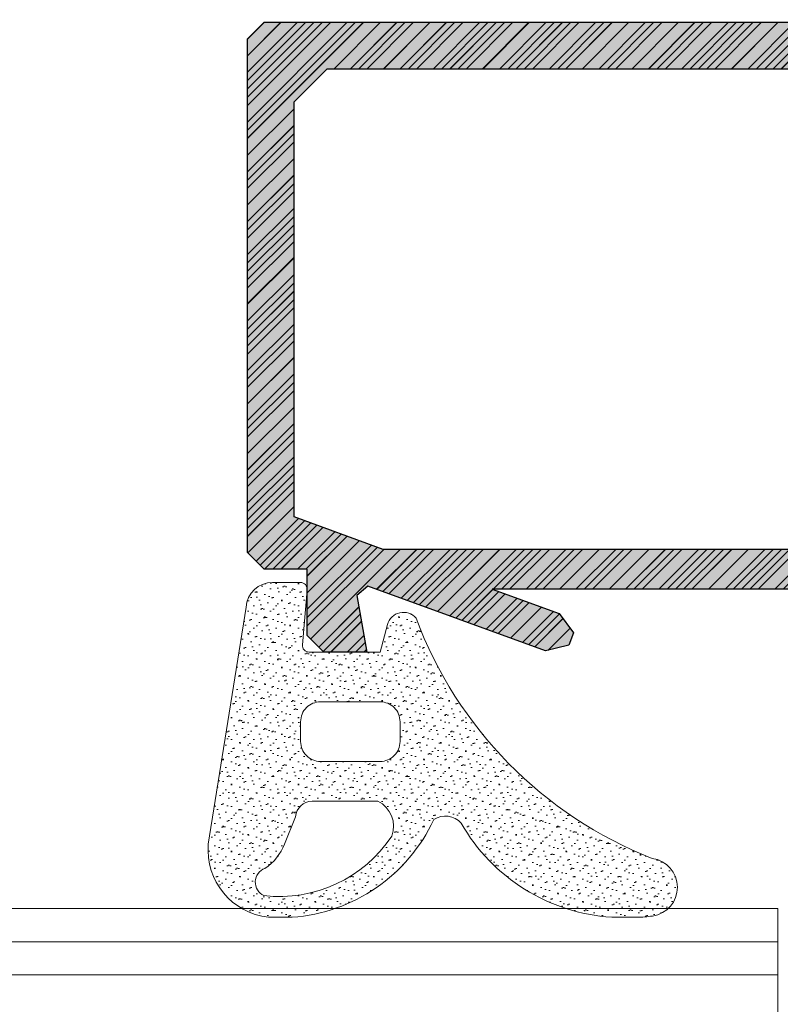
# Model space of a CAD drawing. Header units: inches. Extents: x -96941 to 10978768, y -673 to 1070890.
# Tile 167 of 256: x 61669 to 61692, y 3680 to 3709. Entities that reach past the tile are written whole.
import ezdxf
from ezdxf import colors
from ezdxf.entities.mleader import LeaderData, LeaderLine
from ezdxf.math import Vec2, Vec3

# ---------------------------------------------------------------- set-up
doc = ezdxf.new("R2010")
doc.units = ezdxf.units.IN
doc.linetypes.add('ACAD_ISO02W100', pattern=[15, 12, -3])
for name, color, linetype, lineweight in [('!_A_03_ČIARKOVANÁ', 41, 'ACAD_ISO02W100', 13), ('_MB_kreskowanie_profile_0.09', 7, 'Continuous', 9), ('_MB_kreskowanie_profile_0.09 @ 1', 7, 'Continuous', 9), ('_MB_kreskowanie_profile_0.09 @ 1.5', 7, 'Continuous', 9), ('_MB_kreskowanie_profile_0.09 @ 10', 7, 'Continuous', 9), ('_MB_kreskowanie_profile_0.09 @ 100', 7, 'Continuous', 9), ('_MB_kreskowanie_profile_0.09 @ 2', 7, 'Continuous', 9), ('_MB_kreskowanie_profile_0.09 @ 2.5', 7, 'Continuous', 9), ('_MB_kreskowanie_profile_0.09 @ 20', 7, 'Continuous', 9), ('_MB_kreskowanie_profile_0.09 @ 25', 7, 'Continuous', 9), ('_MB_kreskowanie_profile_0.09 @ 4', 7, 'Continuous', 9), ('_MB_kreskowanie_profile_0.09 @ 5', 7, 'Continuous', 9), ('_MB_kreskowanie_profile_0.09 @ 50', 7, 'Continuous', 9), ('_MB_kreskowanie_profile_0.09 @ 8', 7, 'Continuous', 9), ('_MB_kreskowanie_szklo_0.09', 157, 'Continuous', 9), ('_MB_kreskowanie_uszczelki_0.09', 252, 'Continuous', 9), ('_MB_kreskowanie_uszczelki_0.09 @ 1', 252, 'Continuous', 9), ('_MB_kreskowanie_uszczelki_0.09 @ 1.5', 252, 'Continuous', 9), ('_MB_kreskowanie_uszczelki_0.09 @ 10', 252, 'Continuous', 9), ('_MB_kreskowanie_uszczelki_0.09 @ 100', 252, 'Continuous', 9), ('_MB_kreskowanie_uszczelki_0.09 @ 2', 252, 'Continuous', 9), ('_MB_kreskowanie_uszczelki_0.09 @ 2.5', 252, 'Continuous', 9), ('_MB_kreskowanie_uszczelki_0.09 @ 20', 252, 'Continuous', 9), ('_MB_kreskowanie_uszczelki_0.09 @ 25', 252, 'Continuous', 9), ('_MB_kreskowanie_uszczelki_0.09 @ 4', 252, 'Continuous', 9), ('_MB_kreskowanie_uszczelki_0.09 @ 5', 252, 'Continuous', 9), ('_MB_kreskowanie_uszczelki_0.09 @ 50', 252, 'Continuous', 9), ('_MB_kreskowanie_uszczelki_0.09 @ 8', 252, 'Continuous', 9), ('_MB_profile_0.25', 7, 'Continuous', 25), ('_MB_solid', 7, 'Continuous', 0), ('_MB_szklo_0.15', 142, 'Continuous', 15), ('_MB_uszczelki_0.15', 140, 'Continuous', 15)]:
    doc.layers.add(name, color=color, linetype=linetype, lineweight=lineweight)
doc.layers.add('_MB_pomocnicze_niedrukowane', color=220, linetype='Continuous', lineweight=0, plot=False)
doc.styles.add('_MB_Calibri_Light_2.5', font='calibril.ttf', dxfattribs={"height": 2.5})
pattern_1 = [(315, (0, 0), (0.505139, 0.16838), [0, -0.47625])]
pattern_2 = [(315, (0, 0), (2.5257, 0.8419), [0, -2.38125])]
pattern_3 = [(315, (0, 0), (1.26285, 0.42095), [0, -1.190625])]
pattern_4 = [(315, (0, 0), (5.0514, 1.6838), [0, -4.7625])]
pattern_5 = [(315, (0, 0), (12.6285, 4.2095), [0, -11.9062])]
pattern_6 = [(315, (0, 0), (25.257, 8.42), [0, -23.812])]
pattern_7 = [(315, (0, 0), (1.01028, 0.33676), [0, -0.9525])]
pattern_8 = [(315, (0, 0), (2.02056, 0.67352), [0, -1.905])]
pattern_9 = [(315, (0, 0), (6.3142, 2.1047), [0, -5.9531])]
pattern_10 = [(315, (0, 0), (0.3788546, 0.126285), [0, -0.3571875])]
pattern_11 = [(315, (0, 0), (0.631424, 0.210475), [0, -0.595312])]

# ---------------------------------------------------------------- blocks, each defined once
blk = doc.blocks.new('*U3016')
at = {"layer": '_MB_kreskowanie_uszczelki_0.09 @ 1'}
h = blk.add_hatch(dxfattribs=at)
h.set_pattern_fill('DOTS', color=256, scale=0.15, angle=315, style=0)
h.paths.add_polyline_path([(3.648, 1.351, 0.395486), (2.85, 2.1), (2, 2.1, 0.440011), (1.801, 1.883), (1.946, 0.217, -0.440011), (1.747, 0), (-0.4, 0), (-0.622, 0.829, 0.603504), (-1.485, 1.025, -0.212642), (-8.609, -6.226, 0.868673), (-8.622, -7.963, 0.028616), (-8.151, -8), (-7.387, -8, 0.250807), (-2.846, -5.163, -0.380275), (-2.018, -5.055, 0.271533), (2.257, -8), (2.969, -8, 0.407657), (4.786, -5.792)])
h.paths.add_polyline_path([(1.4, -3.3), (-0.4, -3.3, -0.414214), (-1, -2.7), (-1, -2.1, -0.414214), (-0.4, -1.5), (1.4, -1.5, -0.414214), (2, -2.1), (2, -2.7, -0.414214)], flags=16)
h.paths.add_polyline_path([(2.152, -4.968), (2.49, -5.791, 0.161261), (3.076, -6.525, -0.66952), (3.109, -7.347, -0.282507), (-0.75, -5.551, -0.391889), (-0.329, -4.5), (1.653, -4.5, -0.395486)], flags=16)
at = {"layer": '_MB_kreskowanie_uszczelki_0.09 @ 1.5'}
h = blk.add_hatch(dxfattribs=at)
h.set_pattern_fill('DOTS', color=256, scale=0.15, angle=315, style=0)
h.set_pattern_definition(pattern_10)
h.paths.add_polyline_path([(3.648, 1.351, 0.395486), (2.85, 2.1), (2, 2.1, 0.440011), (1.801, 1.883), (1.946, 0.217, -0.440011), (1.747, 0), (-0.4, 0), (-0.622, 0.829, 0.603504), (-1.485, 1.025, -0.212642), (-8.609, -6.226, 0.868673), (-8.622, -7.963, 0.028616), (-8.151, -8), (-7.387, -8, 0.250807), (-2.846, -5.163, -0.380275), (-2.018, -5.055, 0.271533), (2.257, -8), (2.969, -8, 0.407657), (4.786, -5.792)])
h.paths.add_polyline_path([(1.4, -3.3), (-0.4, -3.3, -0.414214), (-1, -2.7), (-1, -2.1, -0.414214), (-0.4, -1.5), (1.4, -1.5, -0.414214), (2, -2.1), (2, -2.7, -0.414214)], flags=16)
h.paths.add_polyline_path([(2.152, -4.968), (2.49, -5.791, 0.161261), (3.076, -6.525, -0.66952), (3.109, -7.347, -0.282507), (-0.75, -5.551, -0.391889), (-0.329, -4.5), (1.653, -4.5, -0.395486)], flags=16)
at = {"layer": '_MB_kreskowanie_uszczelki_0.09 @ 10'}
h = blk.add_hatch(dxfattribs=at)
h.set_pattern_fill('DOTS', color=256, scale=0.15, angle=315, style=0)
h.set_pattern_definition(pattern_2)
h.paths.add_polyline_path([(3.648, 1.351, 0.395486), (2.85, 2.1), (2, 2.1, 0.440011), (1.801, 1.883), (1.946, 0.217, -0.440011), (1.747, 0), (-0.4, 0), (-0.622, 0.829, 0.603504), (-1.485, 1.025, -0.212642), (-8.609, -6.226, 0.868673), (-8.622, -7.963, 0.028616), (-8.151, -8), (-7.387, -8, 0.250807), (-2.846, -5.163, -0.380275), (-2.018, -5.055, 0.271533), (2.257, -8), (2.969, -8, 0.407657), (4.786, -5.792)])
h.paths.add_polyline_path([(1.4, -3.3), (-0.4, -3.3, -0.414214), (-1, -2.7), (-1, -2.1, -0.414214), (-0.4, -1.5), (1.4, -1.5, -0.414214), (2, -2.1), (2, -2.7, -0.414214)], flags=16)
h.paths.add_polyline_path([(2.152, -4.968), (2.49, -5.791, 0.161261), (3.076, -6.525, -0.66952), (3.109, -7.347, -0.282507), (-0.75, -5.551, -0.391889), (-0.329, -4.5), (1.653, -4.5, -0.395486)], flags=16)
at = {"layer": '_MB_kreskowanie_uszczelki_0.09 @ 100'}
h = blk.add_hatch(dxfattribs=at)
h.set_pattern_fill('DOTS', color=256, scale=0.15, angle=315, style=0)
h.set_pattern_definition(pattern_6)
h.paths.add_polyline_path([(3.648, 1.351, 0.395486), (2.85, 2.1), (2, 2.1, 0.440011), (1.801, 1.883), (1.946, 0.217, -0.440011), (1.747, 0), (-0.4, 0), (-0.622, 0.829, 0.603504), (-1.485, 1.025, -0.212642), (-8.609, -6.226, 0.868673), (-8.622, -7.963, 0.028616), (-8.151, -8), (-7.387, -8, 0.250807), (-2.846, -5.163, -0.380275), (-2.018, -5.055, 0.271533), (2.257, -8), (2.969, -8, 0.407657), (4.786, -5.792)])
h.paths.add_polyline_path([(1.4, -3.3), (-0.4, -3.3, -0.414214), (-1, -2.7), (-1, -2.1, -0.414214), (-0.4, -1.5), (1.4, -1.5, -0.414214), (2, -2.1), (2, -2.7, -0.414214)], flags=16)
h.paths.add_polyline_path([(2.152, -4.968), (2.49, -5.791, 0.161261), (3.076, -6.525, -0.66952), (3.109, -7.347, -0.282507), (-0.75, -5.551, -0.391889), (-0.329, -4.5), (1.653, -4.5, -0.395486)], flags=16)
at = {"layer": '_MB_kreskowanie_uszczelki_0.09 @ 2'}
h = blk.add_hatch(dxfattribs=at)
h.set_pattern_fill('DOTS', color=256, scale=0.15, angle=315, style=0)
h.set_pattern_definition(pattern_1)
h.paths.add_polyline_path([(3.648, 1.351, 0.395486), (2.85, 2.1), (2, 2.1, 0.440011), (1.801, 1.883), (1.946, 0.217, -0.440011), (1.747, 0), (-0.4, 0), (-0.622, 0.829, 0.603504), (-1.485, 1.025, -0.212642), (-8.609, -6.226, 0.868673), (-8.622, -7.963, 0.028616), (-8.151, -8), (-7.387, -8, 0.250807), (-2.846, -5.163, -0.380275), (-2.018, -5.055, 0.271533), (2.257, -8), (2.969, -8, 0.407657), (4.786, -5.792)])
h.paths.add_polyline_path([(1.4, -3.3), (-0.4, -3.3, -0.414214), (-1, -2.7), (-1, -2.1, -0.414214), (-0.4, -1.5), (1.4, -1.5, -0.414214), (2, -2.1), (2, -2.7, -0.414214)], flags=16)
h.paths.add_polyline_path([(2.152, -4.968), (2.49, -5.791, 0.161261), (3.076, -6.525, -0.66952), (3.109, -7.347, -0.282507), (-0.75, -5.551, -0.391889), (-0.329, -4.5), (1.653, -4.5, -0.395486)], flags=16)
at = {"layer": '_MB_kreskowanie_uszczelki_0.09 @ 2.5'}
h = blk.add_hatch(dxfattribs=at)
h.set_pattern_fill('DOTS', color=256, scale=0.15, angle=315, style=0)
h.set_pattern_definition(pattern_11)
h.paths.add_polyline_path([(3.648, 1.351, 0.395486), (2.85, 2.1), (2, 2.1, 0.440011), (1.801, 1.883), (1.946, 0.217, -0.440011), (1.747, 0), (-0.4, 0), (-0.622, 0.829, 0.603504), (-1.485, 1.025, -0.212642), (-8.609, -6.226, 0.868673), (-8.622, -7.963, 0.028616), (-8.151, -8), (-7.387, -8, 0.250807), (-2.846, -5.163, -0.380275), (-2.018, -5.055, 0.271533), (2.257, -8), (2.969, -8, 0.407657), (4.786, -5.792)])
h.paths.add_polyline_path([(1.4, -3.3), (-0.4, -3.3, -0.414214), (-1, -2.7), (-1, -2.1, -0.414214), (-0.4, -1.5), (1.4, -1.5, -0.414214), (2, -2.1), (2, -2.7, -0.414214)], flags=16)
h.paths.add_polyline_path([(2.152, -4.968), (2.49, -5.791, 0.161261), (3.076, -6.525, -0.66952), (3.109, -7.347, -0.282507), (-0.75, -5.551, -0.391889), (-0.329, -4.5), (1.653, -4.5, -0.395486)], flags=16)
at = {"layer": '_MB_kreskowanie_uszczelki_0.09 @ 20'}
h = blk.add_hatch(dxfattribs=at)
h.set_pattern_fill('DOTS', color=256, scale=0.15, angle=315, style=0)
h.set_pattern_definition(pattern_4)
h.paths.add_polyline_path([(3.648, 1.351, 0.395486), (2.85, 2.1), (2, 2.1, 0.440011), (1.801, 1.883), (1.946, 0.217, -0.440011), (1.747, 0), (-0.4, 0), (-0.622, 0.829, 0.603504), (-1.485, 1.025, -0.212642), (-8.609, -6.226, 0.868673), (-8.622, -7.963, 0.028616), (-8.151, -8), (-7.387, -8, 0.250807), (-2.846, -5.163, -0.380275), (-2.018, -5.055, 0.271533), (2.257, -8), (2.969, -8, 0.407657), (4.786, -5.792)])
h.paths.add_polyline_path([(1.4, -3.3), (-0.4, -3.3, -0.414214), (-1, -2.7), (-1, -2.1, -0.414214), (-0.4, -1.5), (1.4, -1.5, -0.414214), (2, -2.1), (2, -2.7, -0.414214)], flags=16)
h.paths.add_polyline_path([(2.152, -4.968), (2.49, -5.791, 0.161261), (3.076, -6.525, -0.66952), (3.109, -7.347, -0.282507), (-0.75, -5.551, -0.391889), (-0.329, -4.5), (1.653, -4.5, -0.395486)], flags=16)
at = {"layer": '_MB_kreskowanie_uszczelki_0.09 @ 25'}
h = blk.add_hatch(dxfattribs=at)
h.set_pattern_fill('DOTS', color=256, scale=0.15, angle=315, style=0)
h.set_pattern_definition(pattern_9)
h.paths.add_polyline_path([(3.648, 1.351, 0.395486), (2.85, 2.1), (2, 2.1, 0.440011), (1.801, 1.883), (1.946, 0.217, -0.440011), (1.747, 0), (-0.4, 0), (-0.622, 0.829, 0.603504), (-1.485, 1.025, -0.212642), (-8.609, -6.226, 0.868673), (-8.622, -7.963, 0.028616), (-8.151, -8), (-7.387, -8, 0.250807), (-2.846, -5.163, -0.380275), (-2.018, -5.055, 0.271533), (2.257, -8), (2.969, -8, 0.407657), (4.786, -5.792)])
h.paths.add_polyline_path([(1.4, -3.3), (-0.4, -3.3, -0.414214), (-1, -2.7), (-1, -2.1, -0.414214), (-0.4, -1.5), (1.4, -1.5, -0.414214), (2, -2.1), (2, -2.7, -0.414214)], flags=16)
h.paths.add_polyline_path([(2.152, -4.968), (2.49, -5.791, 0.161261), (3.076, -6.525, -0.66952), (3.109, -7.347, -0.282507), (-0.75, -5.551, -0.391889), (-0.329, -4.5), (1.653, -4.5, -0.395486)], flags=16)
at = {"layer": '_MB_kreskowanie_uszczelki_0.09 @ 4'}
h = blk.add_hatch(dxfattribs=at)
h.set_pattern_fill('DOTS', color=256, scale=0.15, angle=315, style=0)
h.set_pattern_definition(pattern_7)
h.paths.add_polyline_path([(3.648, 1.351, 0.395486), (2.85, 2.1), (2, 2.1, 0.440011), (1.801, 1.883), (1.946, 0.217, -0.440011), (1.747, 0), (-0.4, 0), (-0.622, 0.829, 0.603504), (-1.485, 1.025, -0.212642), (-8.609, -6.226, 0.868673), (-8.622, -7.963, 0.028616), (-8.151, -8), (-7.387, -8, 0.250807), (-2.846, -5.163, -0.380275), (-2.018, -5.055, 0.271533), (2.257, -8), (2.969, -8, 0.407657), (4.786, -5.792)])
h.paths.add_polyline_path([(1.4, -3.3), (-0.4, -3.3, -0.414214), (-1, -2.7), (-1, -2.1, -0.414214), (-0.4, -1.5), (1.4, -1.5, -0.414214), (2, -2.1), (2, -2.7, -0.414214)], flags=16)
h.paths.add_polyline_path([(2.152, -4.968), (2.49, -5.791, 0.161261), (3.076, -6.525, -0.66952), (3.109, -7.347, -0.282507), (-0.75, -5.551, -0.391889), (-0.329, -4.5), (1.653, -4.5, -0.395486)], flags=16)
at = {"layer": '_MB_kreskowanie_uszczelki_0.09 @ 5'}
h = blk.add_hatch(dxfattribs=at)
h.set_pattern_fill('DOTS', color=256, scale=0.15, angle=315, style=0)
h.set_pattern_definition(pattern_3)
h.paths.add_polyline_path([(3.648, 1.351, 0.395486), (2.85, 2.1), (2, 2.1, 0.440011), (1.801, 1.883), (1.946, 0.217, -0.440011), (1.747, 0), (-0.4, 0), (-0.622, 0.829, 0.603504), (-1.485, 1.025, -0.212642), (-8.609, -6.226, 0.868673), (-8.622, -7.963, 0.028616), (-8.151, -8), (-7.387, -8, 0.250807), (-2.846, -5.163, -0.380275), (-2.018, -5.055, 0.271533), (2.257, -8), (2.969, -8, 0.407657), (4.786, -5.792)])
h.paths.add_polyline_path([(1.4, -3.3), (-0.4, -3.3, -0.414214), (-1, -2.7), (-1, -2.1, -0.414214), (-0.4, -1.5), (1.4, -1.5, -0.414214), (2, -2.1), (2, -2.7, -0.414214)], flags=16)
h.paths.add_polyline_path([(2.152, -4.968), (2.49, -5.791, 0.161261), (3.076, -6.525, -0.66952), (3.109, -7.347, -0.282507), (-0.75, -5.551, -0.391889), (-0.329, -4.5), (1.653, -4.5, -0.395486)], flags=16)
at = {"layer": '_MB_kreskowanie_uszczelki_0.09 @ 50'}
h = blk.add_hatch(dxfattribs=at)
h.set_pattern_fill('DOTS', color=256, scale=0.15, angle=315, style=0)
h.set_pattern_definition(pattern_5)
h.paths.add_polyline_path([(3.648, 1.351, 0.395486), (2.85, 2.1), (2, 2.1, 0.440011), (1.801, 1.883), (1.946, 0.217, -0.440011), (1.747, 0), (-0.4, 0), (-0.622, 0.829, 0.603504), (-1.485, 1.025, -0.212642), (-8.609, -6.226, 0.868673), (-8.622, -7.963, 0.028616), (-8.151, -8), (-7.387, -8, 0.250807), (-2.846, -5.163, -0.380275), (-2.018, -5.055, 0.271533), (2.257, -8), (2.969, -8, 0.407657), (4.786, -5.792)])
h.paths.add_polyline_path([(1.4, -3.3), (-0.4, -3.3, -0.414214), (-1, -2.7), (-1, -2.1, -0.414214), (-0.4, -1.5), (1.4, -1.5, -0.414214), (2, -2.1), (2, -2.7, -0.414214)], flags=16)
h.paths.add_polyline_path([(2.152, -4.968), (2.49, -5.791, 0.161261), (3.076, -6.525, -0.66952), (3.109, -7.347, -0.282507), (-0.75, -5.551, -0.391889), (-0.329, -4.5), (1.653, -4.5, -0.395486)], flags=16)
at = {"layer": '_MB_kreskowanie_uszczelki_0.09 @ 8'}
h = blk.add_hatch(dxfattribs=at)
h.set_pattern_fill('DOTS', color=256, scale=0.15, angle=315, style=0)
h.set_pattern_definition(pattern_8)
h.paths.add_polyline_path([(3.648, 1.351, 0.395486), (2.85, 2.1), (2, 2.1, 0.440011), (1.801, 1.883), (1.946, 0.217, -0.440011), (1.747, 0), (-0.4, 0), (-0.622, 0.829, 0.603504), (-1.485, 1.025, -0.212642), (-8.609, -6.226, 0.868673), (-8.622, -7.963, 0.028616), (-8.151, -8), (-7.387, -8, 0.250807), (-2.846, -5.163, -0.380275), (-2.018, -5.055, 0.271533), (2.257, -8), (2.969, -8, 0.407657), (4.786, -5.792)])
h.paths.add_polyline_path([(1.4, -3.3), (-0.4, -3.3, -0.414214), (-1, -2.7), (-1, -2.1, -0.414214), (-0.4, -1.5), (1.4, -1.5, -0.414214), (2, -2.1), (2, -2.7, -0.414214)], flags=16)
h.paths.add_polyline_path([(2.152, -4.968), (2.49, -5.791, 0.161261), (3.076, -6.525, -0.66952), (3.109, -7.347, -0.282507), (-0.75, -5.551, -0.391889), (-0.329, -4.5), (1.653, -4.5, -0.395486)], flags=16)
blk = doc.blocks.new('-120542_8mm')
at = {"layer": '_MB_uszczelki_0.15'}
blk.add_lwpolyline([(1.747, 0), (-0.4, 0), (-0.622, 0.829, 0.603504), (-1.485, 1.025, -0.212642), (-8.609, -6.226, 0.868673), (-8.622, -7.963, 0.028616), (-8.151, -8), (-7.387, -8, 0.250807), (-2.846, -5.163), (-2.846, -5.163), (-2.846, -5.163, -0.380275), (-2.018, -5.055, 0.271533), (2.257, -8), (2.969, -8, 0.407657), (4.786, -5.792), (3.648, 1.351, 0.395486), (2.85, 2.1), (2, 2.1, 0.440011), (1.801, 1.883), (1.946, 0.217, -0.440011), (1.747, 0)], format="xyb", dxfattribs=at)
for points in [[(-1, -2.1, -0.414214), (-0.4, -1.5), (1.4, -1.5, -0.414214), (2, -2.1), (2, -2.7, -0.414214), (1.4, -3.3), (-0.4, -3.3, -0.414214), (-1, -2.7)], [(-0.75, -5.551, -0.391889), (-0.329, -4.5), (1.653, -4.5, -0.395486), (2.152, -4.968), (2.49, -5.791, 0.161261), (3.076, -6.525, -0.66952), (3.109, -7.347, -0.282507)]]:
    blk.add_lwpolyline(points, format="xyb", close=True, dxfattribs=at)
at = {"layer": '_MB_kreskowanie_uszczelki_0.09', "lineweight": 30}
blk.add_blockref('*U3016', (0, 0), dxfattribs=at)
blk = doc.blocks.new('*U576')
blk.add_blockref('-120542_8mm', (0, 0))
blk = doc.blocks.new('_None')
blk = doc.blocks.new('*U3096')
at = {"layer": '_MB_kreskowanie_profile_0.09 @ 1'}
h = blk.add_hatch(dxfattribs=at)
h.set_pattern_fill('JIS_WOOD', color=256, scale=0.5)
h.paths.add_polyline_path([(17.1, 14.617), (17.836, 12.595), (18.417, 12.168), (18.793, 12.305), (18.964, 13.005), (17.011, 18.37), (17.29, 18.702), (19, 18.4), (19, 19.7), (18.5, 20.2), (16.5, 20.2), (16.5, 21.5), (16, 22), (0.5, 22), (0, 21.5), (0, 0), (1.2, 0), (1.2, 0.3), (1.4, 0.5), (3.9, 0.5), (4.1, 0.3), (4.1, -2.2), (3.85, -2.2), (3.85, -2.44), (4, -3), (5, -3), (5.3, -2.7), (5.3, -1.5), (5.8, -1), (13.815, -1), (14.313, -1.45, 0.251381), (15.633, -3.411), (15.9, -3.853), (15.9, -4), (16.4, -4.5), (16.6, -4.5), (17.098, -4.046), (17.463, -3.61), (17.89, -3.45), (18.108, -3.4), (18.6, -3.4), (19.1, -2.9), (19.1, -2.4), (18.9, -2.2), (17.683, -2.2), (17.592, -2.231, -1.47507), (16.934, 0.093), (17.1, 0.242)])
h.paths.add_polyline_path([(15.633, 1.011, 0.121296), (14.74, 0.217), (14.328, 0), (5.8, 0), (5.3, 0.5), (5.3, 0.797), (4.397, 1.7), (1.9, 1.7), (1.4, 2.2), (1.4, 19.6), (2.4, 20.6), (14.923, 20.6), (15.9, 17.914), (15.9, 1.453)], flags=16)
at = {"layer": '_MB_kreskowanie_profile_0.09 @ 1.5'}
h = blk.add_hatch(dxfattribs=at)
h.set_pattern_fill('JIS_WOOD', color=256, scale=0.5)
h.set_pattern_definition([(45, (0, 0), (-0.375, 0.375), [])])
h.paths.add_polyline_path([(17.1, 14.617), (17.836, 12.595), (18.417, 12.168), (18.793, 12.305), (18.964, 13.005), (17.011, 18.37), (17.29, 18.702), (19, 18.4), (19, 19.7), (18.5, 20.2), (16.5, 20.2), (16.5, 21.5), (16, 22), (0.5, 22), (0, 21.5), (0, 0), (1.2, 0), (1.2, 0.3), (1.4, 0.5), (3.9, 0.5), (4.1, 0.3), (4.1, -2.2), (3.85, -2.2), (3.85, -2.44), (4, -3), (5, -3), (5.3, -2.7), (5.3, -1.5), (5.8, -1), (13.815, -1), (14.313, -1.45, 0.251381), (15.633, -3.411), (15.9, -3.853), (15.9, -4), (16.4, -4.5), (16.6, -4.5), (17.098, -4.046), (17.463, -3.61), (17.89, -3.45), (18.108, -3.4), (18.6, -3.4), (19.1, -2.9), (19.1, -2.4), (18.9, -2.2), (17.683, -2.2), (17.592, -2.231, -1.47507), (16.934, 0.093), (17.1, 0.242)])
h.paths.add_polyline_path([(15.633, 1.011, 0.121296), (14.74, 0.217), (14.328, 0), (5.8, 0), (5.3, 0.5), (5.3, 0.797), (4.397, 1.7), (1.9, 1.7), (1.4, 2.2), (1.4, 19.6), (2.4, 20.6), (14.923, 20.6), (15.9, 17.914), (15.9, 1.453)], flags=16)
at = {"layer": '_MB_kreskowanie_profile_0.09 @ 10'}
h = blk.add_hatch(dxfattribs=at)
h.set_pattern_fill('JIS_WOOD', color=256, scale=0.5)
h.set_pattern_definition([(45, (0, 0), (-2.5, 2.5), [])])
h.paths.add_polyline_path([(17.1, 14.617), (17.836, 12.595), (18.417, 12.168), (18.793, 12.305), (18.964, 13.005), (17.011, 18.37), (17.29, 18.702), (19, 18.4), (19, 19.7), (18.5, 20.2), (16.5, 20.2), (16.5, 21.5), (16, 22), (0.5, 22), (0, 21.5), (0, 0), (1.2, 0), (1.2, 0.3), (1.4, 0.5), (3.9, 0.5), (4.1, 0.3), (4.1, -2.2), (3.85, -2.2), (3.85, -2.44), (4, -3), (5, -3), (5.3, -2.7), (5.3, -1.5), (5.8, -1), (13.815, -1), (14.313, -1.45, 0.251381), (15.633, -3.411), (15.9, -3.853), (15.9, -4), (16.4, -4.5), (16.6, -4.5), (17.098, -4.046), (17.463, -3.61), (17.89, -3.45), (18.108, -3.4), (18.6, -3.4), (19.1, -2.9), (19.1, -2.4), (18.9, -2.2), (17.683, -2.2), (17.592, -2.231, -1.47507), (16.934, 0.093), (17.1, 0.242)])
h.paths.add_polyline_path([(15.633, 1.011, 0.121296), (14.74, 0.217), (14.328, 0), (5.8, 0), (5.3, 0.5), (5.3, 0.797), (4.397, 1.7), (1.9, 1.7), (1.4, 2.2), (1.4, 19.6), (2.4, 20.6), (14.923, 20.6), (15.9, 17.914), (15.9, 1.453)], flags=16)
at = {"layer": '_MB_kreskowanie_profile_0.09 @ 100'}
h = blk.add_hatch(dxfattribs=at)
h.set_pattern_fill('JIS_WOOD', color=256, scale=0.5)
h.set_pattern_definition([(45, (0, 0), (-25, 25), [])])
h.paths.add_polyline_path([(17.1, 14.617), (17.836, 12.595), (18.417, 12.168), (18.793, 12.305), (18.964, 13.005), (17.011, 18.37), (17.29, 18.702), (19, 18.4), (19, 19.7), (18.5, 20.2), (16.5, 20.2), (16.5, 21.5), (16, 22), (0.5, 22), (0, 21.5), (0, 0), (1.2, 0), (1.2, 0.3), (1.4, 0.5), (3.9, 0.5), (4.1, 0.3), (4.1, -2.2), (3.85, -2.2), (3.85, -2.44), (4, -3), (5, -3), (5.3, -2.7), (5.3, -1.5), (5.8, -1), (13.815, -1), (14.313, -1.45, 0.251381), (15.633, -3.411), (15.9, -3.853), (15.9, -4), (16.4, -4.5), (16.6, -4.5), (17.098, -4.046), (17.463, -3.61), (17.89, -3.45), (18.108, -3.4), (18.6, -3.4), (19.1, -2.9), (19.1, -2.4), (18.9, -2.2), (17.683, -2.2), (17.592, -2.231, -1.47507), (16.934, 0.093), (17.1, 0.242)])
h.paths.add_polyline_path([(15.633, 1.011, 0.121296), (14.74, 0.217), (14.328, 0), (5.8, 0), (5.3, 0.5), (5.3, 0.797), (4.397, 1.7), (1.9, 1.7), (1.4, 2.2), (1.4, 19.6), (2.4, 20.6), (14.923, 20.6), (15.9, 17.914), (15.9, 1.453)], flags=16)
at = {"layer": '_MB_kreskowanie_profile_0.09 @ 2'}
h = blk.add_hatch(dxfattribs=at)
h.set_pattern_fill('JIS_WOOD', color=256, scale=0.5)
h.set_pattern_definition([(45, (0, 0), (-0.5, 0.5), [])])
h.paths.add_polyline_path([(17.1, 14.617), (17.836, 12.595), (18.417, 12.168), (18.793, 12.305), (18.964, 13.005), (17.011, 18.37), (17.29, 18.702), (19, 18.4), (19, 19.7), (18.5, 20.2), (16.5, 20.2), (16.5, 21.5), (16, 22), (0.5, 22), (0, 21.5), (0, 0), (1.2, 0), (1.2, 0.3), (1.4, 0.5), (3.9, 0.5), (4.1, 0.3), (4.1, -2.2), (3.85, -2.2), (3.85, -2.44), (4, -3), (5, -3), (5.3, -2.7), (5.3, -1.5), (5.8, -1), (13.815, -1), (14.313, -1.45, 0.251381), (15.633, -3.411), (15.9, -3.853), (15.9, -4), (16.4, -4.5), (16.6, -4.5), (17.098, -4.046), (17.463, -3.61), (17.89, -3.45), (18.108, -3.4), (18.6, -3.4), (19.1, -2.9), (19.1, -2.4), (18.9, -2.2), (17.683, -2.2), (17.592, -2.231, -1.47507), (16.934, 0.093), (17.1, 0.242)])
h.paths.add_polyline_path([(15.633, 1.011, 0.121296), (14.74, 0.217), (14.328, 0), (5.8, 0), (5.3, 0.5), (5.3, 0.797), (4.397, 1.7), (1.9, 1.7), (1.4, 2.2), (1.4, 19.6), (2.4, 20.6), (14.923, 20.6), (15.9, 17.914), (15.9, 1.453)], flags=16)
at = {"layer": '_MB_kreskowanie_profile_0.09 @ 2.5'}
h = blk.add_hatch(dxfattribs=at)
h.set_pattern_fill('JIS_WOOD', color=256, scale=0.5)
h.set_pattern_definition([(45, (0, 0), (-0.625, 0.625), [])])
h.paths.add_polyline_path([(17.1, 14.617), (17.836, 12.595), (18.417, 12.168), (18.793, 12.305), (18.964, 13.005), (17.011, 18.37), (17.29, 18.702), (19, 18.4), (19, 19.7), (18.5, 20.2), (16.5, 20.2), (16.5, 21.5), (16, 22), (0.5, 22), (0, 21.5), (0, 0), (1.2, 0), (1.2, 0.3), (1.4, 0.5), (3.9, 0.5), (4.1, 0.3), (4.1, -2.2), (3.85, -2.2), (3.85, -2.44), (4, -3), (5, -3), (5.3, -2.7), (5.3, -1.5), (5.8, -1), (13.815, -1), (14.313, -1.45, 0.251381), (15.633, -3.411), (15.9, -3.853), (15.9, -4), (16.4, -4.5), (16.6, -4.5), (17.098, -4.046), (17.463, -3.61), (17.89, -3.45), (18.108, -3.4), (18.6, -3.4), (19.1, -2.9), (19.1, -2.4), (18.9, -2.2), (17.683, -2.2), (17.592, -2.231, -1.47507), (16.934, 0.093), (17.1, 0.242)])
h.paths.add_polyline_path([(15.633, 1.011, 0.121296), (14.74, 0.217), (14.328, 0), (5.8, 0), (5.3, 0.5), (5.3, 0.797), (4.397, 1.7), (1.9, 1.7), (1.4, 2.2), (1.4, 19.6), (2.4, 20.6), (14.923, 20.6), (15.9, 17.914), (15.9, 1.453)], flags=16)
at = {"layer": '_MB_kreskowanie_profile_0.09 @ 20'}
h = blk.add_hatch(dxfattribs=at)
h.set_pattern_fill('JIS_WOOD', color=256, scale=0.5)
h.set_pattern_definition([(45, (0, 0), (-5, 5), [])])
h.paths.add_polyline_path([(17.1, 14.617), (17.836, 12.595), (18.417, 12.168), (18.793, 12.305), (18.964, 13.005), (17.011, 18.37), (17.29, 18.702), (19, 18.4), (19, 19.7), (18.5, 20.2), (16.5, 20.2), (16.5, 21.5), (16, 22), (0.5, 22), (0, 21.5), (0, 0), (1.2, 0), (1.2, 0.3), (1.4, 0.5), (3.9, 0.5), (4.1, 0.3), (4.1, -2.2), (3.85, -2.2), (3.85, -2.44), (4, -3), (5, -3), (5.3, -2.7), (5.3, -1.5), (5.8, -1), (13.815, -1), (14.313, -1.45, 0.251381), (15.633, -3.411), (15.9, -3.853), (15.9, -4), (16.4, -4.5), (16.6, -4.5), (17.098, -4.046), (17.463, -3.61), (17.89, -3.45), (18.108, -3.4), (18.6, -3.4), (19.1, -2.9), (19.1, -2.4), (18.9, -2.2), (17.683, -2.2), (17.592, -2.231, -1.47507), (16.934, 0.093), (17.1, 0.242)])
h.paths.add_polyline_path([(15.633, 1.011, 0.121296), (14.74, 0.217), (14.328, 0), (5.8, 0), (5.3, 0.5), (5.3, 0.797), (4.397, 1.7), (1.9, 1.7), (1.4, 2.2), (1.4, 19.6), (2.4, 20.6), (14.923, 20.6), (15.9, 17.914), (15.9, 1.453)], flags=16)
at = {"layer": '_MB_kreskowanie_profile_0.09 @ 25'}
h = blk.add_hatch(dxfattribs=at)
h.set_pattern_fill('JIS_WOOD', color=256, scale=0.5)
h.set_pattern_definition([(45, (0, 0), (-6.25, 6.25), [])])
h.paths.add_polyline_path([(17.1, 14.617), (17.836, 12.595), (18.417, 12.168), (18.793, 12.305), (18.964, 13.005), (17.011, 18.37), (17.29, 18.702), (19, 18.4), (19, 19.7), (18.5, 20.2), (16.5, 20.2), (16.5, 21.5), (16, 22), (0.5, 22), (0, 21.5), (0, 0), (1.2, 0), (1.2, 0.3), (1.4, 0.5), (3.9, 0.5), (4.1, 0.3), (4.1, -2.2), (3.85, -2.2), (3.85, -2.44), (4, -3), (5, -3), (5.3, -2.7), (5.3, -1.5), (5.8, -1), (13.815, -1), (14.313, -1.45, 0.251381), (15.633, -3.411), (15.9, -3.853), (15.9, -4), (16.4, -4.5), (16.6, -4.5), (17.098, -4.046), (17.463, -3.61), (17.89, -3.45), (18.108, -3.4), (18.6, -3.4), (19.1, -2.9), (19.1, -2.4), (18.9, -2.2), (17.683, -2.2), (17.592, -2.231, -1.47507), (16.934, 0.093), (17.1, 0.242)])
h.paths.add_polyline_path([(15.633, 1.011, 0.121296), (14.74, 0.217), (14.328, 0), (5.8, 0), (5.3, 0.5), (5.3, 0.797), (4.397, 1.7), (1.9, 1.7), (1.4, 2.2), (1.4, 19.6), (2.4, 20.6), (14.923, 20.6), (15.9, 17.914), (15.9, 1.453)], flags=16)
at = {"layer": '_MB_kreskowanie_profile_0.09 @ 4'}
h = blk.add_hatch(dxfattribs=at)
h.set_pattern_fill('JIS_WOOD', color=256, scale=0.5)
h.set_pattern_definition([(45, (0, 0), (-1, 1), [])])
h.paths.add_polyline_path([(17.1, 14.617), (17.836, 12.595), (18.417, 12.168), (18.793, 12.305), (18.964, 13.005), (17.011, 18.37), (17.29, 18.702), (19, 18.4), (19, 19.7), (18.5, 20.2), (16.5, 20.2), (16.5, 21.5), (16, 22), (0.5, 22), (0, 21.5), (0, 0), (1.2, 0), (1.2, 0.3), (1.4, 0.5), (3.9, 0.5), (4.1, 0.3), (4.1, -2.2), (3.85, -2.2), (3.85, -2.44), (4, -3), (5, -3), (5.3, -2.7), (5.3, -1.5), (5.8, -1), (13.815, -1), (14.313, -1.45, 0.251381), (15.633, -3.411), (15.9, -3.853), (15.9, -4), (16.4, -4.5), (16.6, -4.5), (17.098, -4.046), (17.463, -3.61), (17.89, -3.45), (18.108, -3.4), (18.6, -3.4), (19.1, -2.9), (19.1, -2.4), (18.9, -2.2), (17.683, -2.2), (17.592, -2.231, -1.47507), (16.934, 0.093), (17.1, 0.242)])
h.paths.add_polyline_path([(15.633, 1.011, 0.121296), (14.74, 0.217), (14.328, 0), (5.8, 0), (5.3, 0.5), (5.3, 0.797), (4.397, 1.7), (1.9, 1.7), (1.4, 2.2), (1.4, 19.6), (2.4, 20.6), (14.923, 20.6), (15.9, 17.914), (15.9, 1.453)], flags=16)
at = {"layer": '_MB_kreskowanie_profile_0.09 @ 5'}
h = blk.add_hatch(dxfattribs=at)
h.set_pattern_fill('JIS_WOOD', color=256, scale=0.5)
h.set_pattern_definition([(45, (0, 0), (-1.25, 1.25), [])])
h.paths.add_polyline_path([(17.1, 14.617), (17.836, 12.595), (18.417, 12.168), (18.793, 12.305), (18.964, 13.005), (17.011, 18.37), (17.29, 18.702), (19, 18.4), (19, 19.7), (18.5, 20.2), (16.5, 20.2), (16.5, 21.5), (16, 22), (0.5, 22), (0, 21.5), (0, 0), (1.2, 0), (1.2, 0.3), (1.4, 0.5), (3.9, 0.5), (4.1, 0.3), (4.1, -2.2), (3.85, -2.2), (3.85, -2.44), (4, -3), (5, -3), (5.3, -2.7), (5.3, -1.5), (5.8, -1), (13.815, -1), (14.313, -1.45, 0.251381), (15.633, -3.411), (15.9, -3.853), (15.9, -4), (16.4, -4.5), (16.6, -4.5), (17.098, -4.046), (17.463, -3.61), (17.89, -3.45), (18.108, -3.4), (18.6, -3.4), (19.1, -2.9), (19.1, -2.4), (18.9, -2.2), (17.683, -2.2), (17.592, -2.231, -1.47507), (16.934, 0.093), (17.1, 0.242)])
h.paths.add_polyline_path([(15.633, 1.011, 0.121296), (14.74, 0.217), (14.328, 0), (5.8, 0), (5.3, 0.5), (5.3, 0.797), (4.397, 1.7), (1.9, 1.7), (1.4, 2.2), (1.4, 19.6), (2.4, 20.6), (14.923, 20.6), (15.9, 17.914), (15.9, 1.453)], flags=16)
at = {"layer": '_MB_kreskowanie_profile_0.09 @ 50'}
h = blk.add_hatch(dxfattribs=at)
h.set_pattern_fill('JIS_WOOD', color=256, scale=0.5)
h.set_pattern_definition([(45, (0, 0), (-12.5, 12.5), [])])
h.paths.add_polyline_path([(17.1, 14.617), (17.836, 12.595), (18.417, 12.168), (18.793, 12.305), (18.964, 13.005), (17.011, 18.37), (17.29, 18.702), (19, 18.4), (19, 19.7), (18.5, 20.2), (16.5, 20.2), (16.5, 21.5), (16, 22), (0.5, 22), (0, 21.5), (0, 0), (1.2, 0), (1.2, 0.3), (1.4, 0.5), (3.9, 0.5), (4.1, 0.3), (4.1, -2.2), (3.85, -2.2), (3.85, -2.44), (4, -3), (5, -3), (5.3, -2.7), (5.3, -1.5), (5.8, -1), (13.815, -1), (14.313, -1.45, 0.251381), (15.633, -3.411), (15.9, -3.853), (15.9, -4), (16.4, -4.5), (16.6, -4.5), (17.098, -4.046), (17.463, -3.61), (17.89, -3.45), (18.108, -3.4), (18.6, -3.4), (19.1, -2.9), (19.1, -2.4), (18.9, -2.2), (17.683, -2.2), (17.592, -2.231, -1.47507), (16.934, 0.093), (17.1, 0.242)])
h.paths.add_polyline_path([(15.633, 1.011, 0.121296), (14.74, 0.217), (14.328, 0), (5.8, 0), (5.3, 0.5), (5.3, 0.797), (4.397, 1.7), (1.9, 1.7), (1.4, 2.2), (1.4, 19.6), (2.4, 20.6), (14.923, 20.6), (15.9, 17.914), (15.9, 1.453)], flags=16)
at = {"layer": '_MB_kreskowanie_profile_0.09 @ 8'}
h = blk.add_hatch(dxfattribs=at)
h.set_pattern_fill('JIS_WOOD', color=256, scale=0.5)
h.set_pattern_definition([(45, (0, 0), (-2, 2), [])])
h.paths.add_polyline_path([(17.1, 14.617), (17.836, 12.595), (18.417, 12.168), (18.793, 12.305), (18.964, 13.005), (17.011, 18.37), (17.29, 18.702), (19, 18.4), (19, 19.7), (18.5, 20.2), (16.5, 20.2), (16.5, 21.5), (16, 22), (0.5, 22), (0, 21.5), (0, 0), (1.2, 0), (1.2, 0.3), (1.4, 0.5), (3.9, 0.5), (4.1, 0.3), (4.1, -2.2), (3.85, -2.2), (3.85, -2.44), (4, -3), (5, -3), (5.3, -2.7), (5.3, -1.5), (5.8, -1), (13.815, -1), (14.313, -1.45, 0.251381), (15.633, -3.411), (15.9, -3.853), (15.9, -4), (16.4, -4.5), (16.6, -4.5), (17.098, -4.046), (17.463, -3.61), (17.89, -3.45), (18.108, -3.4), (18.6, -3.4), (19.1, -2.9), (19.1, -2.4), (18.9, -2.2), (17.683, -2.2), (17.592, -2.231, -1.47507), (16.934, 0.093), (17.1, 0.242)])
h.paths.add_polyline_path([(15.633, 1.011, 0.121296), (14.74, 0.217), (14.328, 0), (5.8, 0), (5.3, 0.5), (5.3, 0.797), (4.397, 1.7), (1.9, 1.7), (1.4, 2.2), (1.4, 19.6), (2.4, 20.6), (14.923, 20.6), (15.9, 17.914), (15.9, 1.453)], flags=16)
blk = doc.blocks.new('*U3097')
at = {"layer": '_MB_kreskowanie_uszczelki_0.09 @ 1'}
h = blk.add_hatch(dxfattribs=at)
h.set_pattern_fill('DOTS', color=256, scale=0.15, angle=315, style=0)
h.paths.add_polyline_path([(18.187, -0.804, 0.56123), (17.1, 0.242), (16.934, 0.093, 1.47507), (17.592, -2.231, -0.02766), (18, -2), (18, -1.5)])
at = {"layer": '_MB_kreskowanie_uszczelki_0.09 @ 1.5'}
h = blk.add_hatch(dxfattribs=at)
h.set_pattern_fill('DOTS', color=256, scale=0.15, angle=315, style=0)
h.set_pattern_definition(pattern_10)
h.paths.add_polyline_path([(18.187, -0.804, 0.56123), (17.1, 0.242), (16.934, 0.093, 1.47507), (17.592, -2.231, -0.02766), (18, -2), (18, -1.5)])
at = {"layer": '_MB_kreskowanie_uszczelki_0.09 @ 10'}
h = blk.add_hatch(dxfattribs=at)
h.set_pattern_fill('DOTS', color=256, scale=0.15, angle=315, style=0)
h.set_pattern_definition(pattern_2)
h.paths.add_polyline_path([(18.187, -0.804, 0.56123), (17.1, 0.242), (16.934, 0.093, 1.47507), (17.592, -2.231, -0.02766), (18, -2), (18, -1.5)])
at = {"layer": '_MB_kreskowanie_uszczelki_0.09 @ 100'}
h = blk.add_hatch(dxfattribs=at)
h.set_pattern_fill('DOTS', color=256, scale=0.15, angle=315, style=0)
h.set_pattern_definition(pattern_6)
h.paths.add_polyline_path([(18.187, -0.804, 0.56123), (17.1, 0.242), (16.934, 0.093, 1.47507), (17.592, -2.231, -0.02766), (18, -2), (18, -1.5)])
at = {"layer": '_MB_kreskowanie_uszczelki_0.09 @ 2'}
h = blk.add_hatch(dxfattribs=at)
h.set_pattern_fill('DOTS', color=256, scale=0.15, angle=315, style=0)
h.set_pattern_definition(pattern_1)
h.paths.add_polyline_path([(18.187, -0.804, 0.56123), (17.1, 0.242), (16.934, 0.093, 1.47507), (17.592, -2.231, -0.02766), (18, -2), (18, -1.5)])
at = {"layer": '_MB_kreskowanie_uszczelki_0.09 @ 2.5'}
h = blk.add_hatch(dxfattribs=at)
h.set_pattern_fill('DOTS', color=256, scale=0.15, angle=315, style=0)
h.set_pattern_definition(pattern_11)
h.paths.add_polyline_path([(18.187, -0.804, 0.56123), (17.1, 0.242), (16.934, 0.093, 1.47507), (17.592, -2.231, -0.02766), (18, -2), (18, -1.5)])
at = {"layer": '_MB_kreskowanie_uszczelki_0.09 @ 20'}
h = blk.add_hatch(dxfattribs=at)
h.set_pattern_fill('DOTS', color=256, scale=0.15, angle=315, style=0)
h.set_pattern_definition(pattern_4)
h.paths.add_polyline_path([(18.187, -0.804, 0.56123), (17.1, 0.242), (16.934, 0.093, 1.47507), (17.592, -2.231, -0.02766), (18, -2), (18, -1.5)])
at = {"layer": '_MB_kreskowanie_uszczelki_0.09 @ 25'}
h = blk.add_hatch(dxfattribs=at)
h.set_pattern_fill('DOTS', color=256, scale=0.15, angle=315, style=0)
h.set_pattern_definition(pattern_9)
h.paths.add_polyline_path([(18.187, -0.804, 0.56123), (17.1, 0.242), (16.934, 0.093, 1.47507), (17.592, -2.231, -0.02766), (18, -2), (18, -1.5)])
at = {"layer": '_MB_kreskowanie_uszczelki_0.09 @ 4'}
h = blk.add_hatch(dxfattribs=at)
h.set_pattern_fill('DOTS', color=256, scale=0.15, angle=315, style=0)
h.set_pattern_definition(pattern_7)
h.paths.add_polyline_path([(18.187, -0.804, 0.56123), (17.1, 0.242), (16.934, 0.093, 1.47507), (17.592, -2.231, -0.02766), (18, -2), (18, -1.5)])
at = {"layer": '_MB_kreskowanie_uszczelki_0.09 @ 5'}
h = blk.add_hatch(dxfattribs=at)
h.set_pattern_fill('DOTS', color=256, scale=0.15, angle=315, style=0)
h.set_pattern_definition(pattern_3)
h.paths.add_polyline_path([(18.187, -0.804, 0.56123), (17.1, 0.242), (16.934, 0.093, 1.47507), (17.592, -2.231, -0.02766), (18, -2), (18, -1.5)])
at = {"layer": '_MB_kreskowanie_uszczelki_0.09 @ 50'}
h = blk.add_hatch(dxfattribs=at)
h.set_pattern_fill('DOTS', color=256, scale=0.15, angle=315, style=0)
h.set_pattern_definition(pattern_5)
h.paths.add_polyline_path([(18.187, -0.804, 0.56123), (17.1, 0.242), (16.934, 0.093, 1.47507), (17.592, -2.231, -0.02766), (18, -2), (18, -1.5)])
at = {"layer": '_MB_kreskowanie_uszczelki_0.09 @ 8'}
h = blk.add_hatch(dxfattribs=at)
h.set_pattern_fill('DOTS', color=256, scale=0.15, angle=315, style=0)
h.set_pattern_definition(pattern_8)
h.paths.add_polyline_path([(18.187, -0.804, 0.56123), (17.1, 0.242), (16.934, 0.093, 1.47507), (17.592, -2.231, -0.02766), (18, -2), (18, -1.5)])
blk = doc.blocks.new('*U555')
at = {"layer": '_MB_kreskowanie_szklo_0.09'}
for points in [[(0, -48.76), (60, -48.76)], [(0, -49.76), (60, -49.76)]]:
    blk.add_lwpolyline(points, dxfattribs=at)
at = {"layer": '_MB_szklo_0.15'}
blk.add_lwpolyline([(60, -46.76), (0, -46.76), (0, -50.76), (60, -50.76)], dxfattribs=at)
blk = doc.blocks.new('-K431622X')
at = {"layer": '_MB_solid'}
h = blk.add_hatch(color=256, dxfattribs=at)
h.dxf.hatch_style = 1
h.paths.add_polyline_path([(17.1, 14.617), (17.836, 12.595), (18.417, 12.168), (18.793, 12.305), (18.964, 13.005), (17.011, 18.37), (17.29, 18.702), (19, 18.4), (19, 19.7), (18.5, 20.2), (16.5, 20.2), (16.5, 21.5), (16, 22), (0.5, 22), (0, 21.5), (0, 0), (1.2, 0), (1.2, 0.3), (1.4, 0.5), (3.9, 0.5), (4.1, 0.3), (4.1, -2.2), (3.85, -2.2), (3.85, -2.44), (4, -3), (5, -3), (5.3, -2.7), (5.3, -1.5), (5.8, -1), (13.815, -1), (14.313, -1.45, 0.251381), (15.633, -3.411), (15.9, -3.853), (15.9, -4), (16.4, -4.5), (16.6, -4.5), (17.098, -4.046), (17.463, -3.61), (17.89, -3.45), (18.108, -3.4), (18.6, -3.4), (19.1, -2.9), (19.1, -2.4), (18.9, -2.2), (17.683, -2.2), (17.592, -2.231, -1.47507), (16.934, 0.093), (17.1, 0.242)])
h.paths.add_polyline_path([(15.633, 1.011, 0.121296), (14.74, 0.217), (14.328, 0), (5.8, 0), (5.3, 0.5), (5.3, 0.797), (4.397, 1.7), (1.9, 1.7), (1.4, 2.2), (1.4, 19.6), (2.4, 20.6), (14.923, 20.6), (15.9, 17.914), (15.9, 1.453)], flags=16)
at = {"layer": '_MB_profile_0.25'}
for points in [[(4.1, 0.3), (4.1, -2.2), (3.85, -2.2), (3.85, -2.44), (4, -3), (5, -3), (5.3, -2.7), (5.3, -1.5), (5.8, -1), (13.815, -1), (14.313, -1.45, 0.251381), (15.633, -3.411), (15.9, -3.853), (15.9, -4), (16.4, -4.5), (16.6, -4.5), (17.098, -4.046), (17.463, -3.61), (17.89, -3.45), (18.108, -3.4), (18.6, -3.4), (19.1, -2.9), (19.1, -2.4), (18.9, -2.2), (17.683, -2.2), (17.592, -2.231, -1.47507), (16.934, 0.093), (17.1, 0.242), (17.1, 14.617), (17.836, 12.595), (18.417, 12.168), (18.793, 12.305), (18.964, 13.005), (17.011, 18.37), (17.29, 18.702), (19, 18.4), (19, 19.7), (18.5, 20.2), (16.5, 20.2), (16.5, 21.5), (16, 22), (0.5, 22), (0, 21.5), (0, 0), (1.2, 0), (1.2, 0.3), (1.4, 0.5), (3.9, 0.5)], [(1.4, 2.2), (1.9, 1.7), (4.397, 1.7), (5.3, 0.797), (5.3, 0.5), (5.8, 0), (14.328, 0), (14.74, 0.217, -0.121296), (15.633, 1.011), (15.9, 1.453), (15.9, 17.914), (14.923, 20.6), (2.4, 20.6), (1.4, 19.6)]]:
    blk.add_lwpolyline(points, format="xyb", close=True, dxfattribs=at)
at = {"layer": '_MB_uszczelki_0.15'}
blk.add_lwpolyline([(16.934, 0.093), (17.1, 0.242, -0.56123), (18.187, -0.804), (18, -1.5), (18, -2, 0.02766), (17.592, -2.231, -1.47507)], format="xyb", close=True, dxfattribs=at)
at = {"layer": '_MB_kreskowanie_profile_0.09', "lineweight": 30}
blk.add_blockref('*U3096', (0, 0), dxfattribs=at)
at = {"layer": '_MB_kreskowanie_uszczelki_0.09', "lineweight": 30}
blk.add_blockref('*U3097', (0, 0), dxfattribs=at)
at = {"layer": '_MB_pomocnicze_niedrukowane'}
ml = blk.add_multileader_mtext('Standard', dxfattribs=at)
ml.set_content('{\\C256;K431622X}', color=2, style='_MB_Calibri_Light_2.5')
ml.set_leader_properties()
ml.set_arrow_properties(name='NONE')
ml.build(insert=Vec2(0, 0))
ml.multileader.update_dxf_attribs({"text_left_attachment_type": 4, "text_right_attachment_type": 0, "dogleg_length": 0, "arrow_head_size": 5, "scale": 2})
ctx = ml.context
ctx.base_point, ctx.scale, ctx.char_height, ctx.arrow_head_size, ctx.landing_gap_size, ctx.plane_origin, ctx.plane_x_axis, ctx.plane_y_axis = Vec3(-3.291, 3.663), 2, 2, 5, 1, Vec3(0, 10.85), Vec3(0, 1), Vec3(-1, 0)
ctx.left_attachment, ctx.right_attachment = 4, 0
notes = []
notes.append((ctx, [(0, (1, 1, 0), (-3.291, 10.85), (0, 1), 0, [(0, [(0, 10.85)], 0, [])])]))
ctx.mtext.insert, ctx.mtext.text_direction, ctx.mtext.rotation, ctx.mtext.width, ctx.mtext.line_spacing_factor, ctx.mtext.flow_direction = Vec3(-6.334, 4.663), Vec3(0, 1), 1.570796, 9.08049, 0.3, 5
for ctx, leaders in notes:
    for number, flags, end, landing, length, lines in leaders:
        leader = LeaderData()
        leader.index, (leader.has_last_leader_line, leader.has_dogleg_vector, leader.attachment_direction) = number, flags
        leader.last_leader_point, leader.dogleg_vector, leader.dogleg_length = Vec3(end), Vec3(landing), length
        for number, points, colour, breaks in lines:
            line = LeaderLine()
            line.index, line.vertices, line.color, line.breaks = number, Vec3.list(points), colors.encode_raw_color(colour), breaks
            leader.lines.append(line)
        ctx.leaders.append(leader)
blk = doc.blocks.new('*U575')
blk.add_blockref('-K431622X', (0, 0))

msp = doc.modelspace()

# ---------------------------------------------------------------- linework, layer by layer
at = {"layer": '!_A_03_ČIARKOVANÁ', "color": 14, "ltscale": 0.5, "true_color": 0xa30000}
msp.add_arc((60833.485, 3709.244), 911.75, 0, 90, dxfattribs=at)

# ---------------------------------------------------------------- block references
at = {"color": 14, "true_color": 0xa30000, "xscale": -1, "rotation": 90}
msp.add_blockref('*U575', (61697.735, 3709.244), dxfattribs=at)
at = {"color": 14, "true_color": 0xa30000, "xscale": -1}
msp.add_blockref('*U576', (61679.335, 3690.244), dxfattribs=at)
at = {"color": 14, "true_color": 0xa30000, "rotation": 180}
msp.add_blockref('*U555', (61691.735, 3631.744), dxfattribs=at)

doc.saveas('drawing.dxf')
